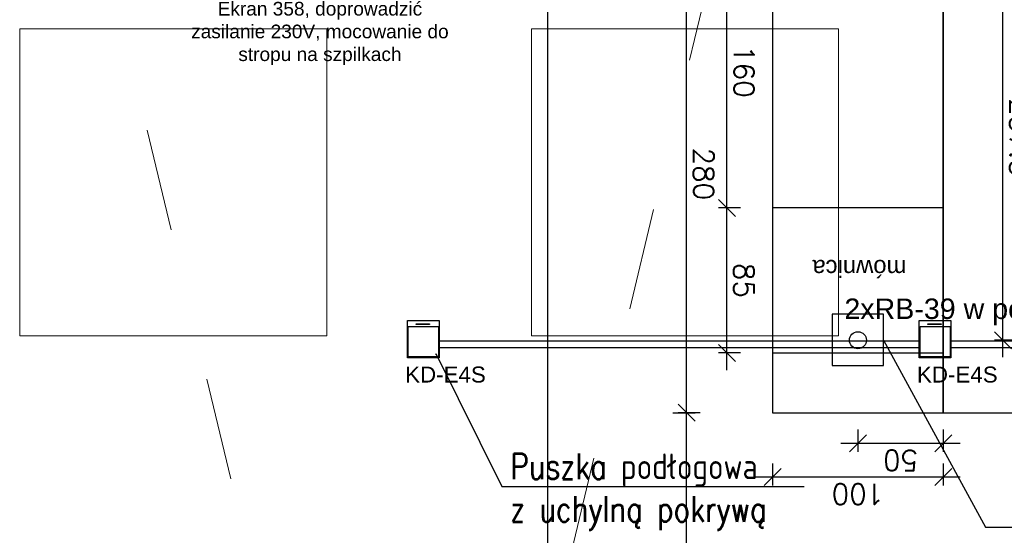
# Model space of a CAD drawing. Header units: centimetres. Extents: x -228435 to 111511, y -89367 to 428125.
# Tile 48 of 216: x -51940 to -46169, y 37431 to 40454. Entities that reach past the tile are written whole.
import ezdxf

# ---------------------------------------------------------------- set-up
doc = ezdxf.new("R2010")
doc.units = ezdxf.units.CM
doc.header["$LTSCALE"] = 50
doc.header["$PDMODE"] = 35
doc.header["$PDSIZE"] = 0.1
for name, pattern in [('DASHDOT2', [12.7, 6.35, -3.175, 0, -3.175]), ('HIDDENX2', [19.05, 12.7, -6.35]), ('Kondygnacja -1$0$ACAD_ISO03W100', [30, 12, -18])]:
    doc.linetypes.add(name, pattern=pattern)
doc.layers.get('0').update_dxf_attribs({"color": 8})
doc.layers.get('DEFPOINTS').update_dxf_attribs({"color": 8})
for name, color, linetype, lineweight in [('_SP KORYTA', 8, 'Continuous', 25), ('ARCH_SUFITY_PODWIESZANE', 8, 'HIDDENX2', 9), ('SYSTEMY AV', 8, 'Continuous', 13)]:
    doc.layers.add(name, color=color, linetype=linetype, lineweight=lineweight)
for name, color, linetype in [('ARCH_INFO_OPISY', 8, 'Continuous'), ('ARCH_INFO_OSIE_IST', 8, 'DASHDOT2'), ('Kondygnacja -1$0$ARCH_WYPOSAŻENIE_INNE', 8, 'Continuous'), ('Osie rzutów$0$ARCH_INFO_OSIE_OPISY_IST', 8, 'Continuous')]:
    doc.layers.add(name, color=color, linetype=linetype)
doc.styles.add('-1 sale konferencyjne$0$Arial', font='ARIAL.TTF')
doc.styles.add('Arial', font='ARIAL.TTF')
doc.styles.add('Romans', font='Romans.shx')
doc.styles.add('ROMANS-50-CM', font='romans.shx', dxfattribs={"width": 0.8, "height": 10})
doc.dimstyles.new('ISO-25', dxfattribs={"dimtxt": 2.5, "dimasz": 2.5, "dimexe": 1.25, "dimexo": 0.625, "dimtad": 1, "dimtxsty": 'Standard', "dimcen": 2.5, "dimadec": 0, "dimazin": 0, "dimtfac": 1, "dimtmove": 0, "dimatfit": 3, "dimfxl": 0, "dimarcsym": 0})
doc.dimstyles.new('Wymiary 1-100', dxfattribs={"dimtxt": 12, "dimasz": 10, "dimexe": 5, "dimexo": 0, "dimgap": 4, "dimtad": 1, "dimrnd": 0.5, "dimzin": 12, "dimdsep": 46, "dimtxsty": 'Romans', "dimblk": 'OBLIQUE', "dimcen": 10, "dimdle": 10, "dimclrt": 55, "dimazin": 0, "dimtfac": 1, "dimtmove": 1, "dimatfit": 3, "dimfxl": 0, "dimtolj": 1, "dimtzin": 0, "dimarcsym": 0})
doc.dimstyles.new('Wymiary 1-200', dxfattribs={"dimtxt": 22, "dimasz": 20, "dimexe": 10, "dimexo": 0, "dimgap": 8, "dimtad": 1, "dimrnd": 0.5, "dimzin": 12, "dimdsep": 46, "dimtxsty": 'Romans', "dimblk": 'OBLIQUE', "dimcen": 0.5, "dimdle": 15, "dimclrt": 55, "dimazin": 0, "dimtfac": 1, "dimtmove": 1, "dimatfit": 3, "dimfxl": 0, "dimtolj": 1, "dimtzin": 0, "dimarcsym": 0})

# ---------------------------------------------------------------- blocks, each defined once
blk = doc.blocks.new('SU Lampy kwadratowe +0')
at = {"layer": 'ARCH_SUFITY_PODWIESZANE', "ltscale": 2.5}
for points in [[(6920, 8540), (7100, 8540), (7100, 8360), (6920, 8360)], [(7220, 8540), (7400, 8540), (7400, 8360), (7220, 8360)]]:
    blk.add_lwpolyline(points, close=True, dxfattribs=at)
blk = doc.blocks.new('_Oblique')
at = {"color": 0, "linetype": 'ByBlock', "lineweight": -2}
blk.add_line((-0.5, -0.5), (0.5, 0.5), dxfattribs=at)
blk = doc.blocks.new('*D1262')
at = {"color": 0, "lineweight": -2}
for p, q in [((826.77, 170.1), (826.77, -9.9)), ((818.77, 160.1), (831.77, 160.1)), ((818.77, 0.1), (831.77, 0.1))]:
    blk.add_line(p, q, dxfattribs=at)
at = {"layer": 'DEFPOINTS', "color": 0, "lineweight": 40}
for p in [(799.99, 160.1), (799.18, 0.1), (826.77, 0.1)]:
    blk.add_point(p, dxfattribs=at)
at = {"color": 0, "lineweight": -2, "xscale": 10, "yscale": 10, "zscale": 10}
for p, rotation in [((826.77, 160.1), 90), ((826.77, 0.1), 270)]:
    blk.add_blockref('_Oblique', p, dxfattribs=dict(at, rotation=rotation))
at = {"color": 55, "insert": (816.77, 80.1), "char_height": 12, "attachment_point": 5, "rotation": 90, "style": 'Romans'}
blk.add_mtext('\\A1;160', dxfattribs=at)
blk = doc.blocks.new('*D1263')
at = {"color": 0, "lineweight": -2}
for p, q in [((850.46, 290.1), (850.46, -9.9)), ((842.46, 280.1), (855.46, 280.1)), ((842.46, 0.1), (855.46, 0.1))]:
    blk.add_line(p, q, dxfattribs=at)
at = {"layer": 'DEFPOINTS', "color": 0, "lineweight": 40}
for p in [(800.82, 280.1), (800, 0.1), (850.46, 0.1)]:
    blk.add_point(p, dxfattribs=at)
at = {"color": 0, "lineweight": -2, "xscale": 10, "yscale": 10, "zscale": 10}
for p, rotation in [((850.46, 280.1), 90), ((850.46, 0.1), 270)]:
    blk.add_blockref('_Oblique', p, dxfattribs=dict(at, rotation=rotation))
at = {"color": 55, "insert": (840.46, 140.1), "char_height": 12, "attachment_point": 5, "rotation": 90, "style": 'Romans'}
blk.add_mtext('\\A1;280', dxfattribs=at)
blk = doc.blocks.new('*D1264')
at = {"color": 0, "lineweight": -2}
for p, q in [((826.77, 255.07), (826.77, 150.1)), ((818.77, 245.07), (831.77, 245.07)), ((818.77, 160.1), (831.77, 160.1))]:
    blk.add_line(p, q, dxfattribs=at)
at = {"layer": 'DEFPOINTS', "color": 0, "lineweight": 40}
for p in [(799.99, 245.07), (799.99, 160.1), (826.77, 160.1)]:
    blk.add_point(p, dxfattribs=at)
at = {"color": 0, "lineweight": -2, "xscale": 10, "yscale": 10, "zscale": 10}
for p, rotation in [((826.77, 245.07), 90), ((826.77, 160.1), 270)]:
    blk.add_blockref('_Oblique', p, dxfattribs=dict(at, rotation=rotation))
at = {"color": 55, "insert": (816.77, 202.59), "char_height": 12, "attachment_point": 5, "rotation": 90, "style": 'Romans'}
blk.add_mtext('\\A1;85', dxfattribs=at)
blk = doc.blocks.new('*D1267')
at = {"color": 0, "lineweight": -2}
for p, q in [((665.06, 247.6), (665.06, -10)), ((657.06, 237.6), (670.06, 237.6)), ((657.06, 0), (670.06, 0))]:
    blk.add_line(p, q, dxfattribs=at)
at = {"layer": 'DEFPOINTS', "color": 0, "lineweight": 40}
for p in [(650, 237.6), (647.1, 0), (665.06, 0)]:
    blk.add_point(p, dxfattribs=at)
at = {"color": 0, "lineweight": -2, "xscale": 10, "yscale": 10, "zscale": 10}
for p, rotation in [((665.06, 237.6), 90), ((665.06, 0), 270)]:
    blk.add_blockref('_Oblique', p, dxfattribs=dict(at, rotation=rotation))
at = {"color": 55, "insert": (655.06, 118.8), "char_height": 12, "attachment_point": 5, "rotation": 90, "style": 'Romans'}
blk.add_mtext('\\A1;237.5', dxfattribs=at)
blk = doc.blocks.new('*D1268')
at = {"color": 0, "lineweight": -2}
for p, q in [((690, 317.82), (810, 317.82)), ((700, 309.82), (700, 322.82)), ((800, 309.82), (800, 322.82))]:
    blk.add_line(p, q, dxfattribs=at)
at = {"layer": 'DEFPOINTS', "color": 0, "lineweight": 40}
for p in [(800, 317.82), (700, 280.1), (800, 280.1)]:
    blk.add_point(p, dxfattribs=at)
at = {"color": 0, "lineweight": -2, "xscale": 10, "yscale": 10, "zscale": 10, "rotation": 180}
blk.add_blockref('_Oblique', (700, 317.82), dxfattribs=at)
at = {"color": 0, "lineweight": -2, "xscale": 10, "yscale": 10, "zscale": 10}
blk.add_blockref('_Oblique', (800, 317.82), dxfattribs=at)
at = {"color": 55, "insert": (750, 327.82), "char_height": 12, "attachment_point": 5, "style": 'Romans'}
blk.add_mtext('\\A1;100', dxfattribs=at)
blk = doc.blocks.new('*D1269')
at = {"color": 0, "lineweight": -2}
for p, q in [((700, 290.03), (700, 303.03)), ((750, 290.03), (750, 303.03)), ((760, 298.03), (690, 298.03))]:
    blk.add_line(p, q, dxfattribs=at)
at = {"layer": 'DEFPOINTS', "color": 0, "lineweight": 40}
for p in [(700, 298.03), (700, 237.6), (750, 237.6)]:
    blk.add_point(p, dxfattribs=at)
at = {"color": 0, "lineweight": -2, "xscale": 10, "yscale": 10, "zscale": 10, "rotation": 180}
blk.add_blockref('_Oblique', (700, 298.03), dxfattribs=at)
at = {"color": 0, "lineweight": -2, "xscale": 10, "yscale": 10, "zscale": 10}
blk.add_blockref('_Oblique', (750, 298.03), dxfattribs=at)
at = {"color": 55, "insert": (725, 308.03), "char_height": 12, "attachment_point": 5, "style": 'Romans'}
blk.add_mtext('\\A1;50', dxfattribs=at)
blk = doc.blocks.new('*D1265')
at = {"color": 0, "lineweight": -2}
for p, q in [((850.46, 490.1), (850.46, 270.1)), ((842.46, 480.1), (855.46, 480.1)), ((858.46, 280.1), (845.46, 280.1))]:
    blk.add_line(p, q, dxfattribs=at)
at = {"layer": 'DEFPOINTS', "color": 0, "lineweight": 40}
for p in [(785.33, 480.1), (850.46, 280.1), (862.35, 280.1)]:
    blk.add_point(p, dxfattribs=at)
at = {"color": 0, "lineweight": -2, "xscale": 10, "yscale": 10, "zscale": 10}
for p, rotation in [((850.46, 480.1), 90), ((850.46, 280.1), 270)]:
    blk.add_blockref('_Oblique', p, dxfattribs=dict(at, rotation=rotation))
at = {"color": 55, "insert": (840.46, 380.1), "char_height": 12, "attachment_point": 5, "rotation": 90, "style": 'Romans'}
blk.add_mtext('\\A1;200', dxfattribs=at)
blk = doc.blocks.new('puszka e4s-538')
for points in [[(0, 29.1), (24.7, 29.1), (24.7, 0), (0, 0)], [(0.56, 28.41), (24.06, 28.41), (24.06, 4.71), (0.56, 4.71)], [(7.53, 3.22), (18.03, 3.22), (18.03, 2.73), (7.53, 2.73)]]:
    blk.add_lwpolyline(points, close=True)
blk = doc.blocks.new('puuuchy')
at = {"layer": '_SP KORYTA', "xscale": 0.375, "yscale": 0.375, "zscale": 0.375, "rotation": 180}
for p in [(-3147.09, 1684.54), (-2997.09, 1684.54)]:
    blk.add_blockref('puszka e4s-538', p, dxfattribs=at)
blk = doc.blocks.new('cahbir 0')
at = {"layer": '_SP KORYTA'}
for p, q in [((-6384.19, 3477.22, -630), (-6102.71, 3477.22, -630)), ((-6084.19, 3477.22, -630), (-5802.71, 3477.22, -630)), ((-6384.19, 3473.22, -630), (-6102.71, 3473.22, -630)), ((-6084.19, 3473.22, -630), (-5802.71, 3473.22, -630))]:
    blk.add_line(p, q, dxfattribs=at)
at = {"layer": '_SP KORYTA', "xscale": 2, "yscale": 2, "zscale": 2}
blk.add_blockref('puuuchy', (-90, 120, -1290), dxfattribs=at)
at = {"layer": '_SP KORYTA', "xscale": 0.75, "yscale": 0.75, "zscale": 0.75, "rotation": 180}
for p in [(-6384.19, 3489.07, -630), (-6084.19, 3489.07, -630)]:
    blk.add_blockref('puszka e4s-538', p, dxfattribs=at)
at = {"layer": '_SP KORYTA', "style": 'Arial'}
for s, height, p in [('2xRB-39 w posadzce', 12, (-6146.62, 3489.93, -630)), ('KD-E4S', 9.375, (-6404.1, 3452.69, -630)), ('KD-E4S', 9.375, (-6104.1, 3452.69, -630))]:
    blk.add_text(s, height=height, dxfattribs=at).set_placement(p)
blk = doc.blocks.new('*D1196')
at = {"layer": 'DEFPOINTS', "color": 0, "lineweight": 40}
for p in [(-47842, 41000, 6300), (-49350, 33270, 6300), (-48846.1, 33270)]:
    blk.add_point(p, dxfattribs=at)
at = {"layer": 'SYSTEMY AV', "color": 0, "lineweight": -2}
for p, q in [((-48852, 41000), (-48856.1, 41000)), ((-48846.1, 41015), (-48846.1, 33255)), ((-48838.2, 33270), (-48836.1, 33270))]:
    blk.add_line(p, q, dxfattribs=at)
at = {"layer": 'SYSTEMY AV', "color": 0, "lineweight": -2, "xscale": 20, "yscale": 20, "zscale": 20}
for p, rotation in [((-48846.1, 41000), 90), ((-48846.1, 33270), 270)]:
    blk.add_blockref('_Oblique', p, dxfattribs=dict(at, rotation=rotation))
at = {"layer": 'SYSTEMY AV', "color": 55, "lineweight": 40, "insert": (-48865.1, 37135), "char_height": 22, "attachment_point": 5, "rotation": 90, "style": 'Romans'}
blk.add_mtext('\\A1;7730', dxfattribs=at)
blk = doc.blocks.new('Osie rzutów')
at = {"layer": 'ARCH_INFO_OSIE_IST', "ltscale": 10}
blk.add_line((7460, 12510), (7460, 4623.26), dxfattribs=at)
blk = doc.blocks.new('A$C1D9A4D4F')
blk.add_lwpolyline([(735.036, 237.595), (675.186, 347.09), (546.763, 347.09)])
for points in [[(600, 0.095), (700, 0.095), (700, 280.095), (600, 280.095)], [(700, 0.095), (800, 0.095), (800, 280.095), (700, 280.095)], [(735.036, 222.41), (765.036, 222.41), (765.036, 252.41), (735.036, 252.41)], [(699.995, 160.068), (799.995, 160.068), (799.995, 245.068), (699.995, 245.068)]]:
    blk.add_lwpolyline(points, close=True)
blk.add_circle((750, 237.595), 5)
at = {"char_height": 10, "attachment_point": 1}
for s, insert, width in [('{\\fArial|b0|i0|c238|p34;skrzynka przyłaczeniowa w podłodze}', (549.677, 360.512), 126.29964), ('{\\fArial|b0|i0|c238|p34;mównica}', (721.593, 200.538), 195.97774)]:
    blk.add_mtext(s, dxfattribs=dict(at, insert=insert, width=width))
for base, p1, p2, picture, middle in [((850.458, 280.095), (785.329, 480.095), (862.355, 280.095), '*D1265', (840.458, 380.095)), ((850.458, 0.095), (800.816, 280.095), (800, 0.095), '*D1263', (840.458, 140.095)), ((826.773, 160.105), (799.995, 245.068), (799.995, 160.105), '*D1264', (816.773, 202.587)), ((665.0617, 0), (650, 237.5954), (647.1012, 0), '*D1267', (655.0617, 118.7977)), ((826.773, 0.095), (799.995, 160.105), (799.179, 0.095), '*D1262', (816.773, 80.1))]:
    dim = blk.add_linear_dim(base=base, p1=p1, p2=p2, angle=90, dimstyle='Wymiary 1-100')
    dim.commit()
    dim.dimension.update_dxf_attribs({"geometry": picture, "text_midpoint": middle})
for base, p1, p2, picture, middle in [((800, 317.824), (700, 280.095), (800, 280.095), '*D1268', (750, 327.824)), ((700, 298.034), (750, 237.595), (700, 237.595), '*D1269', (725, 308.034))]:
    dim = blk.add_linear_dim(base=base, p1=p1, p2=p2, dimstyle='Wymiary 1-100')
    dim.commit()
    dim.dimension.update_dxf_attribs({"geometry": picture, "text_midpoint": middle})

msp = doc.modelspace()

# ---------------------------------------------------------------- linework, layer by layer
at = {"layer": 'SYSTEMY AV', "linetype": 'Kondygnacja -1$0$ACAD_ISO03W100', "elevation": 630}
msp.add_lwpolyline([(-47874.38402, 40799.96968), (-49652.82, 33387.6), (-51431.25598, 40799.96968)], dxfattribs=at)

# ---------------------------------------------------------------- block references
at = {"xscale": 10, "yscale": 10, "zscale": 10}
msp.add_blockref('cahbir 0', (14360, 3800.00982, 630), dxfattribs=at)
at = {"layer": 'ARCH_SUFITY_PODWIESZANE', "ltscale": 2.5, "xscale": 10, "yscale": 10, "zscale": 10}
msp.add_blockref('SU Lampy kwadratowe +0', (-121140, -45000, -5670), dxfattribs=at)
at = {"layer": 'Kondygnacja -1$0$ARCH_WYPOSAŻENIE_INNE', "xscale": 10, "yscale": 10, "zscale": 10, "rotation": 180}
msp.add_blockref('A$C1D9A4D4F', (-39526.74354, 40950.95388, 630), dxfattribs=at)
at = {"layer": 'Osie rzutów$0$ARCH_INFO_OSIE_OPISY_IST', "xscale": 10, "yscale": 10, "zscale": 10}
msp.add_blockref('Osie rzutów', (-121140, -45000, 630), dxfattribs=at)

# ---------------------------------------------------------------- texts
at = {"layer": 'ARCH_INFO_OPISY', "insert": (-49064.46988, 37910.7718, 630), "char_height": 150, "width": 6265.3267976, "attachment_point": 1, "style": 'ROMANS-50-CM'}
msp.add_mtext('Puszka podłogowa\\Pz uchylną pokrywą', dxfattribs=at)
at = {"layer": 'SYSTEMY AV', "insert": (-50180.35918, 40187.20837, -5670), "char_height": 200, "width": 1645.6719316, "attachment_point": 8, "style": '-1 sale konferencyjne$0$Arial'}
msp.add_mtext('\\P{\\H0.4x;Ekran 358, doprowadzić zasilanie 230V, mocowanie do stropu na szpilkach}', dxfattribs=at)

# ---------------------------------------------------------------- dimensions: what is measured, and where the dimension line sits
at = {"layer": 'SYSTEMY AV', "lineweight": 40}
dim = msp.add_linear_dim(base=(-48846.09051, 33270, -5670), p1=(-47842.04358, 41000.02589, 630), p2=(-49350, 33270, 630), angle=270, dimstyle='Wymiary 1-200', dxfattribs=at)
dim.commit()
dim.dimension.update_dxf_attribs({"geometry": '*D1196', "text_midpoint": (-48865.09051, 37135.01294, -5670)})

# ---------------------------------------------------------------- leaders
at = {"layer": 'ARCH_INFO_OPISY'}
msp.add_leader([(-49499.71775, 38492.26362, 630), (-49113.67001, 37716.65798, 630), (-47342.83097, 37716.65798, 630)], dimstyle='ISO-25', override={"dimscale": 5, "dimasz": 2, "dimtad": 0, "dimldrblk": 'Dot'}, dxfattribs=at)

doc.saveas('drawing.dxf')
